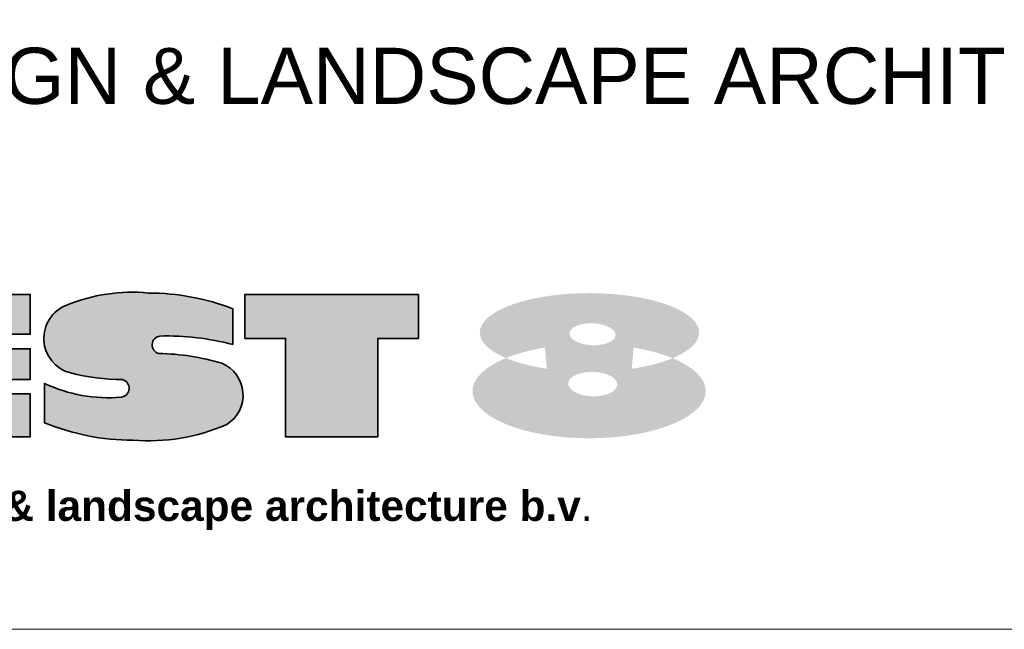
# Model space of a CAD drawing. Extents: x 0 to 1239, y 0 to 840.
# Tile 8 of 24: x 1103 to 1133, y 236 to 255. Entities that reach past the tile are written whole.
import ezdxf

# ---------------------------------------------------------------- set-up
doc = ezdxf.new("R2010")
doc.units = 0
doc.header["$LTSCALE"] = 100
doc.layers.get('0').update_dxf_attribs({"lineweight": 0})
doc.layers.add('00_Example', color=7, linetype='Continuous')
doc.layers.add('100-kader', color=7, linetype='Continuous')
doc.layers.add('DW-TITLE', color=7, linetype='Continuous', lineweight=0)
doc.styles.add('2.5 mm. - 1op100', font='arial.ttf', dxfattribs={"height": 0.25})
doc.styles.add('Style-Arial', font='arial.ttf', dxfattribs={"width": 0.8})

# ---------------------------------------------------------------- blocks, each defined once
blk = doc.blocks.new('west8')
at = {"layer": '100-kader', "lineweight": 35}
h = blk.add_hatch(color=256, dxfattribs=at)
edge = h.paths.add_edge_path()
edge.add_ellipse((6.376778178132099, 177.4238010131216), major_axis=(1.121483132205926e-15, 18.31581436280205), ratio=0.3592098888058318, start_angle=-40.70746756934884, end_angle=220.4662252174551)
edge.add_ellipse((16.17047701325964, 177.3732047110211), major_axis=(-1.192737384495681e-15, -19.47952304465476), ratio=0.4042744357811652, start_angle=-44.54157486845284, end_angle=224.3272237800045)
edge = h.paths.add_edge_path(flags=16)
edge.add_ellipse((6.665758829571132, 177.9320843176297), major_axis=(-0.1517560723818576, -3.845309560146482), ratio=0.4763884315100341, start_angle=0, end_angle=360)
edge = h.paths.add_edge_path(flags=16)
edge.add_ellipse((14.99180117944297, 177.9770961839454), major_axis=(-0.1011707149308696, -4.09829107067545), ratio=0.4968997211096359, start_angle=0, end_angle=360)
edge = h.paths.add_edge_path()
edge.add_line((8.376236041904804, 117.8733790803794), (2.427048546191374, 117.8733790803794))
edge.add_arc((38.48826265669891, 103.7961928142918), 38.71147551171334, 158.6758591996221, 180.0239808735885)
edge.add_arc((28.32337180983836, 101.027877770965), 28.67893697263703, 174.4932597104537, 202.3571306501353)
edge.add_arc((7.367577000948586, 92.25515914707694), 5.963111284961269, 200.9911989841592, 345.1430900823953)
edge.add_arc((-24.22674970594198, 99.92594866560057), 38.47417733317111, 346.1656660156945, 359.2595072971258)
edge.add_arc((15.69167567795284, 99.04459088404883), 1.497564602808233, 6.970611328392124, 165.1373301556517, ccw=False)
edge.add_arc((-7.738010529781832, 97.09652161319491), 25.00704328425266, 334.68224771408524, 364.8857182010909, ccw=False)
edge.add_line((14.86710863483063, 86.40256063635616), (21.44924738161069, 86.40256063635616))
edge.add_arc((-14.35017442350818, 101.1327926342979), 38.71147551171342, 337.6345176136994, 360.0239808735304)
edge.add_arc((-7.82533290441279, 103.814075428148), 32.29677758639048, 355.2666584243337, 383.7738597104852)
edge.add_arc((16.82885916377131, 113.8146185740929), 5.757177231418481, 391.6292933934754, 517.4302962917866)
edge.add_arc((47.96278503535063, 105.0312494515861), 38.07180035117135, 163.2172070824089, 179.2941424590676)
edge.add_arc((8.446412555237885, 105.8843945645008), 1.497564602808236, 186.970611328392, 345.13733015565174, ccw=False)
edge.add_arc((51.45024835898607, 106.6930431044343), 44.50135334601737, 165.4493436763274, 181.2752430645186, ccw=False)
h.paths.add_polyline_path([(2.273736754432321e-13, 148.8608630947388), (7.370493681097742, 148.8608630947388), (7.370493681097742, 142.0641829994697), (23.81625064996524, 142.0641829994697), (23.81625064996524, 126.6829447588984), (7.370493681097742, 126.6829447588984), (7.370493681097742, 119.8862646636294), (2.273736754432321e-13, 119.8862646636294)])
h.paths.add_polyline_path([(2.273736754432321e-13, 53.72423643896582), (2.273736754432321e-13, 84.02267326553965), (6.655619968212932, 84.02267326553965), (6.655619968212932, 69.65336106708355), (9.083722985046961, 69.65336106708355), (9.083722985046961, 84.02267326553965), (14.20251942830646, 84.02267326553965), (14.20251942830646, 69.65336106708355), (16.63062244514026, 69.65336106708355), (16.63062244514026, 84.02267326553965), (23.81625064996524, 84.02267326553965), (23.81625064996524, 53.72423643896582)])
h.paths.add_polyline_path([(23.81625064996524, 28.99385731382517), (23.81625064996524, 43.91407468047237), (2.273736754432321e-13, 51.3711825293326), (2.273736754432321e-13, 37.49267451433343), (11.6431212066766, 33.84709604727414), (2.273736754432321e-13, 30.20151758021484), (2.273736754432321e-13, 21.54275113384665), (11.6431212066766, 17.89717266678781), (2.273736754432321e-13, 14.25159419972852), (2.273736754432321e-13, 0), (23.81625064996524, 7.457107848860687), (23.81625064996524, 22.84686065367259), (14.00021900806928, 25.92035898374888)])
for points in [[(-2.273736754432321e-13, 148.8608630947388), (7.370493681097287, 148.8608630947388), (7.370493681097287, 142.0641829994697), (23.81625064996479, 142.0641829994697), (23.81625064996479, 126.6829447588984), (7.370493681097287, 126.6829447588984), (7.370493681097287, 119.8862646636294), (-2.273736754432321e-13, 119.8862646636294)], [(-2.273736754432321e-13, 53.72423643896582), (-2.273736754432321e-13, 84.02267326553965), (6.655619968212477, 84.02267326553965), (6.655619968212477, 69.65336106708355), (9.083722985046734, 69.65336106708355), (9.083722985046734, 84.02267326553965), (14.202519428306, 84.02267326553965), (14.202519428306, 69.65336106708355), (16.63062244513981, 69.65336106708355), (16.63062244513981, 84.02267326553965), (23.81625064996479, 84.02267326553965), (23.81625064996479, 53.72423643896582)]]:
    blk.add_lwpolyline(points, close=True, dxfattribs=at)
blk.add_lwpolyline([(8.376236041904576, 117.8733790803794), (2.427048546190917, 117.8733790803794, 0.09341909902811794), (-0.2232094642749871, 103.7799903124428, 0.1221816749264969), (1.800204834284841, 90.11902634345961, 0.7275556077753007), (13.13133662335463, 90.72618196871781, 0.05719490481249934), (14.24421448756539, 99.42872086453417, -0.8255588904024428), (17.17817107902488, 99.22633565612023, -0.132555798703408), (14.86710863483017, 86.40256063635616), (21.44924738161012, 86.40256063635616, 0.09800444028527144), (24.36129769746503, 101.1489951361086, 0.1250316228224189), (21.73085910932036, 116.8338049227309, 0.6116070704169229), (11.51260518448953, 116.0242640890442, 0.07026415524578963), (9.89387374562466, 105.5002645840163, -0.8255588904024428), (6.959917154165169, 105.7026497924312, -0.06916348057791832)], format="xyb", close=True, dxfattribs=at)
blk = doc.blocks.new('West 8')
at = {"color": 253, "xscale": 0.4507823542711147, "yscale": 0.4507823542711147, "zscale": 0.4507823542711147, "rotation": 270}
blk.add_blockref('west8', (1.477376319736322, 29.83531160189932), dxfattribs=at)
at = {"insert": (5.210503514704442, 15.05744365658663), "char_height": 2.286170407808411, "width": 246.103078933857, "attachment_point": 1, "style": '2.5 mm. - 1op100'}
blk.add_mtext('{\\fArial|b1|i0|c0|p34;West 8 urban design & landscape architecture b.v}. ', dxfattribs=at)

msp = doc.modelspace()

# ---------------------------------------------------------------- linework, layer by layer
at = {"layer": 'DW-TITLE', "color": 7}
msp.add_line((1076.000000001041, 236.4444640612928), (1175.999999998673, 236.4444640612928), dxfattribs=at)

# ---------------------------------------------------------------- block references
at = {"color": 7, "xscale": 0.4087968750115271, "yscale": 0.4087968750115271, "zscale": 0.4087968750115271}
msp.add_blockref('West 8', (1087.036037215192, 234.5603871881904), dxfattribs=at)

# ---------------------------------------------------------------- texts
at = {"layer": '00_Example', "color": 7, "insert": (1087.552014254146, 254.3492378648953), "char_height": 1.727774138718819, "width": 98.00000000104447, "attachment_point": 1, "line_spacing_factor": 1.006669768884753, "style": 'Style-Arial', "bg_fill": 2}
msp.add_mtext('{\\fSwis721 BT|b0|i0|c0|p34;\\W1;URBAN DESIGN & LANDSCAPE ARCHITECT}', dxfattribs=at)

doc.saveas('drawing.dxf')
